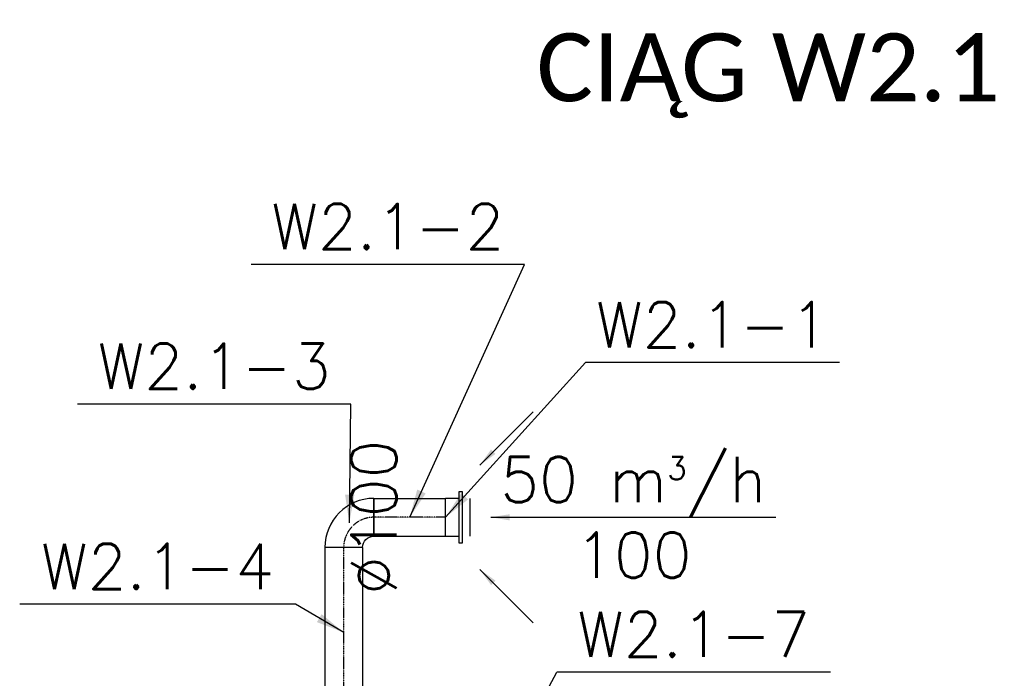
# Model space of a CAD drawing. Header units: millimetres. Extents: x -40063 to 512011, y 350190 to 687060.
# Tile 127 of 256: x 98277 to 100885, y 618980 to 620725. Entities that reach past the tile are written whole.
import ezdxf

# ---------------------------------------------------------------- set-up
doc = ezdxf.new("R2010")
doc.units = ezdxf.units.MM
doc.linetypes.add('DASHDOT', pattern=[1, 0.5, -0.25, 0, -0.25])
doc.layers.get('0').update_dxf_attribs({"color": 8})
for name, color, linetype in [('FLUID-W2.1', 7, 'Continuous'), ('FLUID-W2.1-120-ARRGR', 7, 'Continuous'), ('FLUID-W2.1-120-DIM', 7, 'Continuous'), ('FLUID-W2.1-120-NUM', 7, 'Continuous'), ('FLUID-W2.1-SYM', 7, 'Continuous'), ('IS_WM_OPIS', 7, 'Continuous')]:
    doc.layers.add(name, color=color, linetype=linetype)
doc.styles.add('FDBES', font='simplex.shx')
doc.styles.get("Standard").update_dxf_attribs({"font": 'arial.ttf'})
doc.dimstyles.new('FDBES', dxfattribs={"dimscale": 50, "dimtxt": 4, "dimasz": 2.5, "dimexe": 0.8, "dimexo": 2, "dimgap": 1, "dimtad": 1, "dimdsep": 46, "dimtxsty": 'FDBES', "dimcen": 2.5, "dimclrd": 4, "dimclre": 5, "dimadec": 0, "dimazin": 0, "dimtfac": 1, "dimtmove": 0, "dimatfit": 3, "dimfxl": 1, "dimarcsym": 0})

# ---------------------------------------------------------------- blocks, each defined once
blk = doc.blocks.new('*U15591')
at = {"color": 0, "linetype": 'ByBlock', "lineweight": -2}
for p, q in [((-67.5, 0, 45), (67.5, 0, 45)), ((67.5, 0, 35), (-67.5, 0, 35)), ((-50, 0, 65), (50, 0, 65)), ((50, 0, 35), (50, 0, 0)), ((67.5, 0, 45), (67.5, 0, 35)), ((-67.5, 0, 35), (-67.5, 0, 45)), ((-50, 0, 0), (-50, 0, 35))]:
    blk.add_line(p, q, dxfattribs=at)
at = {"color": 194, "linetype": 'Continuous', "lineweight": -2}
blk.add_line((-50, 0), (50, 0), dxfattribs=at)
blk = doc.blocks.new('*U15505')
at = {"color": 194, "linetype": 'Continuous', "lineweight": -2}
for p, q in [((-95, 49), (-95, 50)), ((-95, 0), (-95, 49)), ((95, 50), (95, 49)), ((95, 49), (95, 0)), ((-95, -49), (-95, 0)), ((95, 0), (95, -49)), ((-95, -50), (-95, -49)), ((95, -49), (95, -50))]:
    blk.add_line(p, q, dxfattribs=at)
at = {"color": 0, "linetype": 'ByBlock', "lineweight": -2}
for p, q in [((95, 50), (-95, 50)), ((95, -50), (-95, -50))]:
    blk.add_line(p, q, dxfattribs=at)
at = {"layer": 'FLUID-W2.1-SYM', "color": 194, "linetype": 'DASHDOT', "lineweight": -3}
blk.add_line((-95, 0), (95, 0), dxfattribs=at)
blk = doc.blocks.new('*U15732')
at = {"color": 194, "linetype": 'Continuous', "lineweight": -2}
for p, q in [((65, 64), (65, 65)), ((65, -34), (65, 64)), ((65, -35), (65, -34)), ((-64, -65), (-65, -65)), ((34, -65), (-64, -65)), ((35, -65), (34, -65))]:
    blk.add_line(p, q, dxfattribs=at)
at = {"color": 0, "linetype": 'ByBlock', "lineweight": -2, "extrusion": (9.31597e-25, 7.08673e-33, -1)}
blk.add_ellipse((65, -65), major_axis=(-130, 0), ratio=1, start_param=0, end_param=1.570796, dxfattribs=at)
at = {"color": 0, "linetype": 'ByBlock', "lineweight": -2}
blk.add_ellipse((65, -65), major_axis=(0, 30), ratio=1, start_param=0, end_param=1.570795, dxfattribs=at)
at = {"layer": 'FLUID-W2.1-SYM', "color": 194, "linetype": 'DASHDOT', "lineweight": -3, "extrusion": (-2.15551e-33, -3.9596e-49, -1)}
blk.add_ellipse((65, -65), major_axis=(-80, 0), ratio=1, start_param=0, end_param=1.570796, dxfattribs=at)
blk = doc.blocks.new('*U15733')
at = {"color": 194, "linetype": 'Continuous', "lineweight": -2}
for p, q in [((-225, 50), (-225, 49)), ((-225, 49), (-225, 0)), ((225, 49), (225, 50)), ((225, 0), (225, 49)), ((-225, 0), (-225, -49)), ((225, -49), (225, 0)), ((-225, -49), (-225, -50)), ((225, -50), (225, -49))]:
    blk.add_line(p, q, dxfattribs=at)
at = {"color": 0, "linetype": 'ByBlock', "lineweight": -2}
for p, q in [((225, 50), (-225, 50)), ((225, -50), (-225, -50))]:
    blk.add_line(p, q, dxfattribs=at)
at = {"layer": 'FLUID-W2.1-SYM', "color": 194, "linetype": 'DASHDOT', "lineweight": -3}
blk.add_line((-225, 0), (225, 0), dxfattribs=at)
blk = doc.blocks.new('*U15872')
at = {"color": 7, "insert": (377.1, 0), "char_height": 120, "attachment_point": 5, "style": 'FDBES'}
blk.add_mtext('50 m{\\A2;\\H0.5x;3}/h\\P100', dxfattribs=at)
at = {"color": 7}
blk.add_leader([(0, 0), (754.3, 0)], dimstyle='FDBES', override={"dimscale": 20, "dimclrd": 7}, dxfattribs=at)
blk = doc.blocks.new('*U15873')
at = {"color": 7}
blk.add_leader([(0, 0), (141.4, 141.4)], dimstyle='FDBES', override={"dimscale": 20, "dimclrd": 7}, dxfattribs=at)
blk = doc.blocks.new('*U15874')
at = {"color": 7}
blk.add_leader([(0, 0), (141.4, -141.4)], dimstyle='FDBES', override={"dimscale": 20, "dimclrd": 7}, dxfattribs=at)
blk = doc.blocks.new('*U16430')
at = {"color": 7}
blk.add_line((1043.5, 409.9), (370.4, 409.9), dxfattribs=at)
at = {"color": 7, "insert": (707, 409.9), "char_height": 120, "attachment_point": 5, "style": 'FDBES'}
blk.add_mtext('W2.1-1\\P ', dxfattribs=at)
at = {"color": 7}
blk.add_leader([(0, 0), (370.4, 409.9)], dimstyle='FDBES', override={"dimscale": 30, "dimclrd": 7, "dimclre": 7}, dxfattribs=at)
blk = doc.blocks.new('*U16431')
at = {"color": 7}
blk.add_line((304.2, 669.9), (-420.3, 669.9), dxfattribs=at)
at = {"color": 7, "insert": (-58, 669.9), "char_height": 120, "attachment_point": 5, "style": 'FDBES'}
blk.add_mtext('W2.1-2\\P ', dxfattribs=at)
at = {"color": 7}
blk.add_leader([(0, 0), (304.2, 669.9)], dimstyle='FDBES', override={"dimscale": 30, "dimclrd": 7, "dimclre": 7}, dxfattribs=at)
blk = doc.blocks.new('*U16432')
at = {"color": 7}
blk.add_line((4.2, 314.9), (-720.3, 314.9), dxfattribs=at)
at = {"color": 7, "insert": (-358, 314.9), "char_height": 120, "attachment_point": 5, "style": 'FDBES'}
blk.add_mtext('W2.1-3\\P ', dxfattribs=at)
at = {"color": 7}
blk.add_leader([(0, 0), (4.2, 314.9)], dimstyle='FDBES', override={"dimscale": 30, "dimclrd": 7, "dimclre": 7}, dxfattribs=at)
blk = doc.blocks.new('*U16433')
at = {"color": 7}
blk.add_line((-127.9, 74.9), (-858.2, 74.9), dxfattribs=at)
at = {"color": 7, "insert": (-493, 74.9), "char_height": 120, "attachment_point": 5, "style": 'FDBES'}
blk.add_mtext('W2.1-4\\P ', dxfattribs=at)
at = {"color": 7}
blk.add_leader([(0, 0), (-127.9, 74.9)], dimstyle='FDBES', override={"dimscale": 30, "dimclrd": 7, "dimclre": 7}, dxfattribs=at)
blk = doc.blocks.new('*U16437')
at = {"color": 7}
blk.add_line((1131.7, 751.8), (407.2, 751.8), dxfattribs=at)
at = {"color": 7, "insert": (769.5, 751.8), "char_height": 120, "attachment_point": 5, "style": 'FDBES'}
blk.add_mtext('W2.1-7\\P ', dxfattribs=at)
at = {"color": 7}
blk.add_leader([(0, 0), (407.2, 751.8)], dimstyle='FDBES', override={"dimscale": 30, "dimclrd": 7, "dimclre": 7}, dxfattribs=at)

msp = doc.modelspace()

# ---------------------------------------------------------------- block references
at = {"layer": 'FLUID-W2.1', "color": 194, "linetype": 'Continuous', "extrusion": (-1.22465e-16, 0, -1), "rotation": 270}
msp.add_blockref('*U15732', (-99149.73523, 619391.7611), dxfattribs=at)
at = {"layer": 'FLUID-W2.1', "color": 194, "linetype": 'Continuous', "extrusion": (-1.22465e-16, 0, -1)}
msp.add_blockref('*U15505', (-99309.73523, 619406.7611), dxfattribs=at)
at = {"layer": 'FLUID-W2.1', "color": 194, "linetype": 'Continuous', "extrusion": (1, -1.83697e-16, 6.12323e-17), "rotation": 360}
msp.add_blockref('*U15591', (619406.7611, 0, 99404.73523), dxfattribs=at)
at = {"layer": 'FLUID-W2.1', "color": 194, "linetype": 'Continuous', "rotation": 90}
msp.add_blockref('*U15733', (99134.73523, 619101.7611), dxfattribs=at)
at = {"layer": 'FLUID-W2.1-120-ARRGR', "rotation": 360}
for name, p in [('*U15873', (99495.44591, 619544.97178)), ('*U15872', (99524.73523, 619406.7611)), ('*U15874', (99495.44591, 619268.55042))]:
    msp.add_blockref(name, p, dxfattribs=at)
at = {"layer": 'FLUID-W2.1-120-NUM', "linetype": 'ByBlock'}
for name, p in [('*U16431', (99309.73523, 619406.7611)), ('*U16430', (99404.73523, 619406.7611)), ('*U16432', (99149.73523, 619391.7611)), ('*U16433', (99134.73523, 619101.7611)), ('*U16437', (99292.23523, 618244.87861))]:
    msp.add_blockref(name, p, dxfattribs=at)

# ---------------------------------------------------------------- texts
at = {"layer": 'FLUID-W2.1-120-DIM', "color": 7, "insert": (99214.73523, 619406.7611), "char_height": 120, "attachment_point": 5, "rotation": 90, "style": 'FDBES'}
msp.add_mtext('∅100\\P', dxfattribs=at)
at = {"layer": 'IS_WM_OPIS', "insert": (99645.68441, 620688.72338, -62), "char_height": 179.9999966, "width": 5935.9201341, "attachment_point": 1, "rotation": 0}
msp.add_mtext('\\fCalibri|b0|i0|c238;CIĄG W2.1', dxfattribs=at)

doc.saveas('drawing.dxf')
